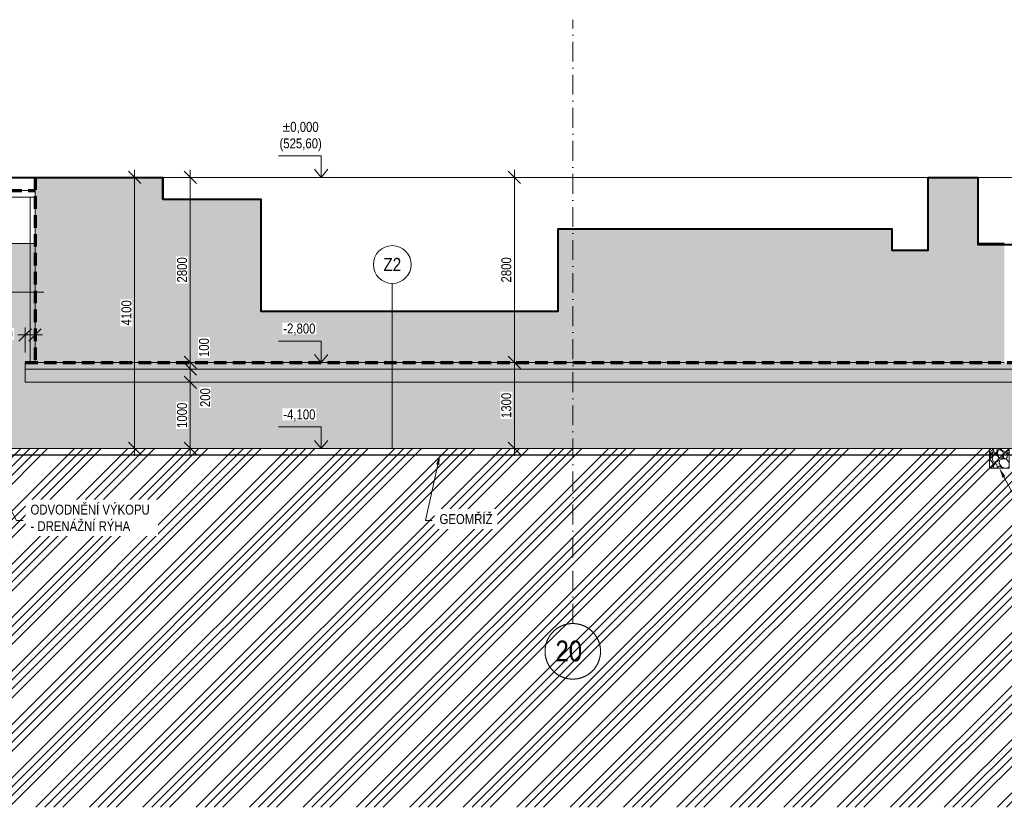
# Model space of a CAD drawing. Header units: millimetres. Extents: x -2694 to 670324, y -147023 to 76385.
# Tile 40 of 51: x 525232 to 540130, y -147023 to -135108. Entities that reach past the tile are written whole.
import ezdxf
from ezdxf import colors
from ezdxf.entities.mleader import LeaderData, LeaderLine
from ezdxf.math import Vec2, Vec3

# ---------------------------------------------------------------- set-up
doc = ezdxf.new("R2010")
doc.units = ezdxf.units.MM
doc.header["$LTSCALE"] = 10
for name, pattern in [('Carkovana 0.5x', [0.14, 0.1, -0.04]), ('Cerchovana 2x', [0.5, 0.3, -0.1, 0, -0.1]), ('DASHDOT', [25.4, 12.7, -6.35, 0, -6.35]), ('ČÁRKOVANÁ', [19.05, 12.7, -6.35])]:
    doc.linetypes.add(name, pattern=pattern)
doc.layers.get('0').update_dxf_attribs({"lineweight": 20})
doc.layers.get('Defpoints').update_dxf_attribs({"lineweight": 20})
for name, color, linetype, lineweight in [('_A_OSY_HPFM', 253, 'DASHDOT', 13), ('A_CARK', 72, 'ČÁRKOVANÁ', 20), ('A_KOTY', 7, 'Continuous', 13), ('A_LEGENDY', 21, 'Continuous', 13), ('A_TENKA', 4, 'Continuous', 20), ('A_TENKA_ZEMNI_PRACE', 31, 'Continuous', 20), ('A_TUCNA', 1, 'Continuous', 40)]:
    doc.layers.add(name, color=color, linetype=linetype, lineweight=lineweight)
doc.layers.add('A_SRAF', color=8, linetype='Continuous', lineweight=13, transparency=0.3)
doc.layers.add('A_SRAFY_ZB', color=7, linetype='Continuous', lineweight=13, true_color=0xc8c8c8, transparency=0.3)
doc.layers.add('Architektura obecně', color=7, linetype='Continuous')
doc.styles.add('KÓTY', font='ARIALN.TTF')
doc.linetypes.add('CIKCAK', pattern='A,0.00254,-5.08,[131,ltypeshp.shx,S=5.08,R=0,X=-5.08,Y=0],-10.16,[131,ltypeshp.shx,S=5.08,R=180,X=5.08,Y=0],-5.08', length=20.32254)
doc.dimstyles.new('INPROS - 75', dxfattribs={"dimscale": 75, "dimtxt": 2, "dimasz": 2.5, "dimexe": 1.5, "dimexo": 2, "dimtad": 1, "dimdec": 0, "dimrnd": 5, "dimtxsty": 'KÓTY', "dimblk": 'OBLIQUE', "dimcen": 2.5, "dimdle": 1.5, "dimadec": 0, "dimazin": 0, "dimtfac": 1, "dimtdec": 0, "dimtmove": 2, "dimatfit": 3, "dimldrblk": 'OBLIQUE', "dimfxl": 6, "dimfxlon": 1, "dimtfill": 1, "dimlwd": -1, "dimlwe": -1, "dimarcsym": 0})

# ---------------------------------------------------------------- blocks, each defined once
blk = doc.blocks.new('_Oblique')
at = {"color": 0, "linetype": 'ByBlock', "lineweight": -2}
blk.add_line((-0.5, -0.5), (0.5, 0.5), dxfattribs=at)
blk = doc.blocks.new('*D341')
at = {"layer": 'A_KOTY', "color": 0, "transparency": 16777216}
for p, q in [((527421, -137493), (526859, -137493)), ((526971, -137381), (526971, -141706)), ((527421, -141593), (526859, -141593))]:
    blk.add_line(p, q, dxfattribs=at)
at = {"layer": 'Defpoints', "color": 0, "transparency": 16777216}
for p in [(528356, -137493), (526971, -141593), (528356, -141593)]:
    blk.add_point(p, dxfattribs=at)
at = {"layer": 'A_KOTY', "color": 0, "transparency": 16777216, "xscale": 187.5, "yscale": 187.5, "zscale": 187.5}
for p, rotation in [((526971, -137493), 90), ((526971, -141593), 270)]:
    blk.add_blockref('_Oblique', p, dxfattribs=dict(at, rotation=rotation))
at = {"layer": 'A_KOTY', "color": 0, "transparency": 16777216, "insert": (526848, -139543), "char_height": 150, "attachment_point": 5, "rotation": 90, "style": 'KÓTY', "bg_fill": 3, "box_fill_scale": 1.1, "bg_fill_color": 256, "bg_fill_true_color": 13158600, "bg_fill_transparency": 0}
blk.add_mtext('4100', dxfattribs=at)
blk = doc.blocks.new('*D342')
at = {"layer": 'A_KOTY', "color": 0, "transparency": 16777216}
for p, q in [((528206, -137493), (527700, -137493)), ((527813, -137381), (527813, -140406)), ((528206, -140293), (527700, -140293))]:
    blk.add_line(p, q, dxfattribs=at)
at = {"layer": 'Defpoints', "color": 0, "transparency": 16777216}
for p in [(528356, -137493), (527813, -140293), (528356, -140293)]:
    blk.add_point(p, dxfattribs=at)
at = {"layer": 'A_KOTY', "color": 0, "transparency": 16777216, "xscale": 187.5, "yscale": 187.5, "zscale": 187.5}
for p, rotation in [((527813, -137493), 90), ((527813, -140293), 270)]:
    blk.add_blockref('_Oblique', p, dxfattribs=dict(at, rotation=rotation))
at = {"layer": 'A_KOTY', "color": 0, "transparency": 16777216, "insert": (527689, -138893), "char_height": 150, "attachment_point": 5, "rotation": 90, "style": 'KÓTY', "bg_fill": 3, "box_fill_scale": 1.1, "bg_fill_color": 256, "bg_fill_true_color": 13158600, "bg_fill_transparency": 0}
blk.add_mtext('2800', dxfattribs=at)
blk = doc.blocks.new('*D343')
at = {"layer": 'A_KOTY', "color": 0, "transparency": 16777216}
for p, q in [((527813, -140181), (527813, -140506)), ((528206, -140293), (527700, -140293)), ((527813, -140393), (527925, -140393))]:
    blk.add_line(p, q, dxfattribs=at)
at = {"layer": 'Defpoints', "color": 0, "transparency": 16777216}
for p in [(528356, -140293), (527813, -140393), (527813, -140393)]:
    blk.add_point(p, dxfattribs=at)
at = {"layer": 'A_KOTY', "color": 0, "transparency": 16777216, "xscale": 187.5, "yscale": 187.5, "zscale": 187.5, "rotation": 270}
blk.add_blockref('_Oblique', (527813, -140393), dxfattribs=at)
at = {"layer": 'A_KOTY', "color": 0, "transparency": 16777216, "insert": (528021, -140068), "char_height": 150, "attachment_point": 5, "rotation": 90, "style": 'KÓTY', "bg_fill": 3, "box_fill_scale": 1.1, "bg_fill_color": 256, "bg_fill_true_color": 13158600, "bg_fill_transparency": 0}
blk.add_mtext('100', dxfattribs=at)
at = {"layer": 'A_KOTY', "color": 0, "transparency": 16777216, "xscale": 187.5, "yscale": 187.5, "zscale": 187.5, "rotation": 90}
blk.add_blockref('_Oblique', (527813, -140293), dxfattribs=at)
blk = doc.blocks.new('*D344')
at = {"layer": 'A_KOTY', "color": 0, "transparency": 16777216}
for p, q in [((527813, -140281), (527813, -140706)), ((527813, -140393), (527925, -140393)), ((528263, -140593), (527700, -140593))]:
    blk.add_line(p, q, dxfattribs=at)
at = {"layer": 'Defpoints', "color": 0, "transparency": 16777216}
for p in [(527813, -140393), (527813, -140593), (529474, -140593)]:
    blk.add_point(p, dxfattribs=at)
at = {"layer": 'A_KOTY', "color": 0, "transparency": 16777216, "xscale": 187.5, "yscale": 187.5, "zscale": 187.5, "rotation": 90}
blk.add_blockref('_Oblique', (527813, -140393), dxfattribs=at)
at = {"layer": 'A_KOTY', "color": 0, "transparency": 16777216, "insert": (528040, -140825), "char_height": 150, "attachment_point": 5, "rotation": 90, "style": 'KÓTY', "bg_fill": 3, "box_fill_scale": 1.1, "bg_fill_color": 256, "bg_fill_true_color": 13158600, "bg_fill_transparency": 0}
blk.add_mtext('200', dxfattribs=at)
at = {"layer": 'A_KOTY', "color": 0, "transparency": 16777216, "xscale": 187.5, "yscale": 187.5, "zscale": 187.5, "rotation": 270}
blk.add_blockref('_Oblique', (527813, -140593), dxfattribs=at)
blk = doc.blocks.new('*D345')
at = {"layer": 'A_KOTY', "color": 0, "transparency": 16777216}
for p, q in [((527813, -140481), (527813, -141706)), ((528263, -140593), (527700, -140593)), ((528263, -141593), (527700, -141593))]:
    blk.add_line(p, q, dxfattribs=at)
at = {"layer": 'Defpoints', "color": 0, "transparency": 16777216}
for p in [(529474, -140593), (527813, -141593), (530074, -141593)]:
    blk.add_point(p, dxfattribs=at)
at = {"layer": 'A_KOTY', "color": 0, "transparency": 16777216, "xscale": 187.5, "yscale": 187.5, "zscale": 187.5}
for p, rotation in [((527813, -140593), 90), ((527813, -141593), 270)]:
    blk.add_blockref('_Oblique', p, dxfattribs=dict(at, rotation=rotation))
at = {"layer": 'A_KOTY', "color": 0, "transparency": 16777216, "insert": (527689, -141093), "char_height": 150, "attachment_point": 5, "rotation": 90, "style": 'KÓTY', "bg_fill": 3, "box_fill_scale": 1.1, "bg_fill_color": 256, "bg_fill_true_color": 13158600, "bg_fill_transparency": 0}
blk.add_mtext('1000', dxfattribs=at)
blk = doc.blocks.new('*D353')
at = {"layer": 'A_KOTY', "color": 0, "transparency": 16777216}
for p, q in [((533168, -137493), (532606, -137493)), ((532718, -137381), (532718, -140406)), ((533168, -140293), (532606, -140293))]:
    blk.add_line(p, q, dxfattribs=at)
at = {"layer": 'Defpoints', "color": 0, "transparency": 16777216}
for p in [(533380, -137493), (532718, -140293), (533380, -140293)]:
    blk.add_point(p, dxfattribs=at)
at = {"layer": 'A_KOTY', "color": 0, "transparency": 16777216, "xscale": 187.5, "yscale": 187.5, "zscale": 187.5}
for p, rotation in [((532718, -137493), 90), ((532718, -140293), 270)]:
    blk.add_blockref('_Oblique', p, dxfattribs=dict(at, rotation=rotation))
at = {"layer": 'A_KOTY', "color": 0, "transparency": 16777216, "insert": (532595, -138893), "char_height": 150, "attachment_point": 5, "rotation": 90, "style": 'KÓTY', "bg_fill": 3, "box_fill_scale": 1.1, "bg_fill_color": 256, "bg_fill_true_color": 13158600, "bg_fill_transparency": 0}
blk.add_mtext('2800', dxfattribs=at)
blk = doc.blocks.new('*D354')
at = {"layer": 'A_KOTY', "color": 0, "transparency": 16777216}
for p, q in [((532718, -140181), (532718, -141706)), ((532718, -140293), (532831, -140293)), ((532718, -141593), (532831, -141593))]:
    blk.add_line(p, q, dxfattribs=at)
at = {"layer": 'Defpoints', "color": 0, "transparency": 16777216}
for p in [(532718, -140293), (532718, -141593), (532718, -141593)]:
    blk.add_point(p, dxfattribs=at)
at = {"layer": 'A_KOTY', "color": 0, "transparency": 16777216, "xscale": 187.5, "yscale": 187.5, "zscale": 187.5}
for p, rotation in [((532718, -140293), 90), ((532718, -141593), 270)]:
    blk.add_blockref('_Oblique', p, dxfattribs=dict(at, rotation=rotation))
at = {"layer": 'A_KOTY', "color": 0, "transparency": 16777216, "insert": (532595, -140943), "char_height": 150, "attachment_point": 5, "rotation": 90, "style": 'KÓTY', "bg_fill": 3, "box_fill_scale": 1.1, "bg_fill_color": 256, "bg_fill_true_color": 13158600, "bg_fill_transparency": 0}
blk.add_mtext('1300', dxfattribs=at)
blk = doc.blocks.new('*D443')
at = {"layer": 'A_KOTY', "color": 0, "transparency": 16777216}
for p, q in [((525578, -139878), (525203, -139878)), ((525315, -140143), (525315, -139766)), ((525465, -140143), (525465, -139766))]:
    blk.add_line(p, q, dxfattribs=at)
at = {"layer": 'Defpoints', "color": 0, "transparency": 16777216}
for p in [(525315, -139878), (525315, -140293), (525465, -140293)]:
    blk.add_point(p, dxfattribs=at)
at = {"layer": 'A_KOTY', "color": 0, "transparency": 16777216, "xscale": 187.5, "yscale": 187.5, "zscale": 187.5, "rotation": 180}
blk.add_blockref('_Oblique', (525315, -139878), dxfattribs=at)
at = {"layer": 'A_KOTY', "color": 0, "transparency": 16777216, "xscale": 187.5, "yscale": 187.5, "zscale": 187.5}
blk.add_blockref('_Oblique', (525465, -139878), dxfattribs=at)
at = {"layer": 'A_KOTY', "color": 0, "transparency": 16777216, "insert": (524985, -139863), "char_height": 150, "attachment_point": 5, "style": 'KÓTY', "bg_fill": 3, "box_fill_scale": 1.1, "bg_fill_color": 256, "bg_fill_true_color": 13158600, "bg_fill_transparency": 0}
blk.add_mtext('150', dxfattribs=at)

msp = doc.modelspace()

# ---------------------------------------------------------------- hatches: boundary and pattern name
at = {"layer": 'A_SRAF'}
h = msp.add_hatch(dxfattribs=at)
h.set_pattern_fill('ANSI34', color=256, scale=30)
h.set_pattern_definition([(45, (0, 20145.7), (-404.1115, 404.1115), []), (45, (134.7, 20145.7), (-404.1115, 404.1115), []), (45, (269.4, 20145.7), (-404.1115, 404.1115), []), (45, (404.1, 20145.7), (-404.1115, 404.1115), [])])
h.paths.add_polyline_path([(563220, -138493.7), (559097.4, -138493.7), (558252.2, -140043.2), (556491, -140043.2), (555645.6, -141593.2), (524614.4, -141593.2), (523769, -140043.2), (522007.8, -140043.2), (521176.4, -138493.7), (517581.2, -138493.2), (517580, -147022.8), (563220, -147022.8)])
h = msp.add_hatch(dxfattribs=at)
h.set_pattern_fill('AR-CONC', color=256, scale=2)
h.paths.add_polyline_path([(556491, -140043.2), (558252.2, -140043.2), (558551.7, -139494.2), (559097.4, -138493.7), (554795, -138493.7), (554795, -140293.2), (554945, -140293.2), (554945, -140393.2), (554945, -140593.2), (525315, -140593.2), (525315, -140393.2), (525315, -140293.2), (525465, -140293.2), (525465, -138493.7), (521162.6, -138493.7), (521708.3, -139494.2), (522007.8, -140043.2), (523769, -140043.2), (524614.4, -141593.2), (555645.6, -141593.2)])
h = msp.add_hatch(dxfattribs=at)
h.set_pattern_fill('ANSI36', color=256, scale=16.5, angle=-1.27e-14)
h.paths.add_polyline_path([(554945, -140293.2), (554795, -140293.2), (540130, -140293.2), (525465, -140293.2), (525315, -140293.2), (525315, -140393.2), (554795, -140393.2), (554945, -140393.2)])
h = msp.add_hatch(dxfattribs=at)
h.set_pattern_fill('GRAVEL', color=256, scale=11, angle=-90)
h.paths.add_polyline_path([(554945, -140393.2), (554795, -140393.2), (525315, -140393.2), (525315, -140593.2), (554945, -140593.2)])
h = msp.add_hatch(dxfattribs=at)
h.set_pattern_fill('GRAVEL', color=256, scale=10, angle=-90)
h.set_pattern_definition([(138.0127875, (522469.232, 212648.986), (-2285.9999999, 2032.0000002), [34.17214, -3383.04836]), (94.969741, (522443.832, 212671.846), (254.00001447, -3047.9999988), [58.64047, -5805.40489]), (42.510447, (522438.752, 212730.266), (-2793.999999, -2540.0000011), [41.34815, -4093.47228]), (177.273689, (522375.252, 212829.326), (5079.99999997, -254.00000053), [53.40045, -5286.64374]), (202.833654, (522321.912, 212831.866), (3047.99999996, 1270.0000001), [52.36337, -5183.98077]), (267.273689, (522273.652, 212811.546), (254.00000053, 5079.99999997), [53.40045, -5286.64374]), (307.6942405, (522271.112, 212758.206), (-2540.0000002, 3301.99999985), [70.61937, -6991.31153]), (342.2553284, (522314.292, 212702.326), (5587.99999985, -1778.00000048), [66.67195, -6600.52566]), (31.4295656, (522377.792, 212682.006), (3301.99999982, 2032.0000003), [53.5813, -5304.55457]), (85.236358, (522423.512, 212709.946), (-254.0000004, -2794), [61.17133, -2997.3937]), (132.3974378, (522428.592, 212770.906), (-2794.0000001, 3047.9999999), [79.1078, -7831.67725]), (48.814075, (522372.712, 212577.866), (1524.0000001, 1777.9999999), [27.00045, -2673.05658]), (81.4692344, (522390.492, 212598.186), (-507.99999942, -3302.0000001), [51.3682, -5085.4639]), (135, (522398.11, 212648.99), (-254, 8e-14), [35.92093, -323.28931]), (113.19859, (522428.592, 212666.766), (508, -1270), [19.34413, -1915.06224]), (201.80141, (522420.97, 212684.546), (762, 254), [27.35656, -1340.4753]), (300.963757, (522395.57, 212674.386), (508, -762), [44.43197, -1436.62982]), (71.56505, (522418.43, 212636.286), (-254, -508), [32.12871, -771.08981]), (286.3895403, (522420.972, 212831.866), (762, -2540), [45.0088, -4455.88267]), (340.346176, (522433.672, 212788.686), (-2794, 1016.0000001), [37.7599, -3738.22157]), (203.19859, (522469.232, 212636.286), (1270, 508), [38.68801, -1895.71836]), (253.6104597, (522433.672, 212621.046), (761.9999998, 2540.00000005), [45.0088, -4455.88267]), (249.443955, (522263.492, 212831.866), (508, 1270), [43.40352, -2126.77343]), (204.7751406, (522248.252, 212791.226), (2793.9999993, 1270.0000015), [36.36721, -3600.35934]), (336.80141, (522215.232, 212633.746), (1270, -508), [38.68801, -1895.71836]), (287.3540246, (522250.792, 212618.506), (-1016.0000002, 3301.99999993), [42.57827, -4215.2376]), (339.443955, (522215.232, 212758.206), (-1270, 508), [21.70176, -2148.4752]), (11.309932, (522215.23, 212648.986), (1016, 254), [12.95146, -1282.1995]), (75.963757, (522227.93, 212651.526), (-254, -762), [52.36337, -994.90546]), (96.009006, (522240.632, 212702.326), (254.00000013, -2540), [48.5267, -4804.13649]), (213.690068, (522372.71, 212674.386), (508, 254), [36.63239, -879.17764]), (263.1572266, (522342.232, 212654.066), (-507.99999977, -4318.00000003), [63.95568, -6331.6009]), (330.945396, (522334.612, 212590.566), (-1778, 1016), [26.15082, -2588.93923]), (360, (522357.47, 212577.87), (254, 254), [15.24, -238.76]), (30.256437, (522248.252, 212707.406), (-1778.0000001, -1015.9999999), [35.2867, -3493.39408]), (318.0127875, (522278.732, 212725.186), (2285.9999999, -2032.0000002), [68.34429, -3348.87622]), (270, (522329.53, 212679.47), (254, -254), [66.04, -187.96]), (235.3048465, (522329.532, 212613.426), (-1777.9999986, -2540.00000096), [40.16096, -3975.93167]), (164.054604, (522306.672, 212580.406), (-1016, 254), [36.9829, -1812.165]), (117.6459754, (522271.112, 212590.566), (-2539.99999966, 4826.00000018), [60.21451, -5961.24644]), (85.4260787, (522243.172, 212643.906), (254, 3302), [63.70295, -6306.58465])])
h.paths.add_polyline_path([(540205, -141893.2), (540205, -141593.2), (539905, -141593.2), (539905, -141893.2)])
at = {"layer": 'A_SRAFY_ZB', "linetype": 'Continuous', "lineweight": -3}
msp.add_hatch(color=256, dxfattribs=at).paths.add_polyline_path([(538430, -138273.2), (533380, -138273.2), (533380, -139518.2), (528880, -139518.2), (528880, -137823.2), (527400, -137823.2), (527400, -137493.2), (525465, -137493.2), (525465, -140293.2), (540130, -140293.2), (540130, -138488.3), (539730, -138488.3), (539730, -137493.2), (538980, -137493.2), (538980, -138593.2), (538430, -138593.2)], flags=0)

# ---------------------------------------------------------------- linework, layer by layer
at = {"layer": '_A_OSY_HPFM', "linetype": 'Cerchovana 2x', "ltscale": 100, "transparency": 33554687}
msp.add_line((533600.6, -144243.5), (533600.6, -135108.3), dxfattribs=at)
at = {"layer": '_A_OSY_HPFM', "linetype": 'Cerchovana 2x', "ltscale": 1000, "transparency": 33554687}
msp.add_circle((533600.6, -144663.5), 420, dxfattribs=at)
at = {"layer": 'A_CARK', "color": 1, "lineweight": 70, "ltscale": 1.5}
for points in [[(525465, -137493.2), (525465, -140293.2)], [(517580, -137693.2), (522580, -137693.2), (522580, -138143.2), (523930, -138143.2), (523930, -137693.2), (525465, -137693.2)], [(525315, -140293.2), (554945, -140293.2)]]:
    msp.add_lwpolyline(points, dxfattribs=at)
at = {"layer": 'A_CARK', "linetype": 'CIKCAK', "lineweight": 15, "ltscale": 0.4}
msp.add_lwpolyline([(525390, -140293.2), (525390, -137793.2)], dxfattribs=at)
at = {"layer": 'A_CARK', "color": 6, "linetype": 'CIKCAK', "lineweight": 30, "ltscale": 0.7}
msp.add_lwpolyline([(524614.4, -141692.7), (555645.6, -141693.2)], dxfattribs=at)
at = {"layer": 'A_KOTY'}
for p, q in [((529792.2, -137168.9), (529792.2, -137493.2)), ((529792.2, -137493.2), (529691.5, -137371.9)), ((529792.2, -137493.2), (529691.5, -137371.9)), ((529792.2, -137493.2), (529892.9, -137371.9)), ((529792.2, -139968.9), (529792.2, -140293.2)), ((529792.2, -140293.2), (529691.5, -140171.9)), ((529792.2, -140293.2), (529691.5, -140171.9)), ((529792.2, -140293.2), (529892.9, -140171.9)), ((529792.2, -141268.9), (529792.2, -141593.2)), ((529792.2, -141593.2), (529691.5, -141471.9)), ((529792.2, -141593.2), (529691.5, -141471.9)), ((529792.2, -141593.2), (529892.9, -141471.9))]:
    msp.add_line(p, q, dxfattribs=at)
for points in [[(529792.2, -137168.9), (529148, -137168.9)], [(530870, -139097.3), (530870, -141602.5)], [(524602.5, -139231.5), (525598.8, -139231.5)], [(529792.2, -139968.9), (529148, -139968.9)], [(529792.2, -141268.9), (529148, -141268.9)]]:
    msp.add_lwpolyline(points, dxfattribs=at)
msp.add_circle((530870, -138811.6), 285.7, dxfattribs=at)
at = {"layer": 'A_TENKA'}
for p, q in [((525465, -137493.2), (525465, -140293.2)), ((527400, -137493.2), (525465, -137493.2)), ((527388.8, -137823.2), (527388.8, -137493.2)), ((527400, -137823.2), (527400, -137493.2)), ((538980, -137493.2), (538980, -138593.2)), ((539730, -137493.2), (538980, -137493.2)), ((539730, -138488.3), (539730, -137493.2)), ((528880, -137823.2), (527400, -137823.2)), ((528880, -139518.2), (528880, -137823.2)), ((533380, -138273.2), (533380, -139518.2)), ((538430, -138273.2), (533380, -138273.2)), ((538430, -138593.2), (538430, -138273.2)), ((540130, -138488.3), (539730, -138488.3)), ((539730, -138509.1), (540130, -138509.1)), ((538980, -138593.2), (538430, -138593.2)), ((533380, -139518.2), (528880, -139518.2)), ((525465, -140293.2), (540130, -140293.2))]:
    msp.add_line(p, q, dxfattribs=at)
for points in [[(525465, -137493.2), (517580, -137493.2), (604650.5, -137493.2)], [(525465, -137493.2), (523680, -137493.2), (523680, -137693.2), (525465, -137693.2)], [(523930, -137693.2), (523930, -137793.2), (525465, -137793.2)], [(525465, -140293.2), (525315, -140293.2), (525315, -140393.2), (554795, -140393.2), (554945, -140393.2), (554945, -140293.2), (554795, -140293.2)]]:
    msp.add_lwpolyline(points, dxfattribs=at)
at = {"layer": 'A_TENKA_ZEMNI_PRACE'}
for points in [[(521176.4, -138493.7), (525465, -138493.7)], [(525315, -140393.2), (525315, -140593.2), (554945, -140593.2), (554945, -140393.2)], [(539905, -141593.2), (539905, -141893.2), (540205, -141893.2), (540205, -141593.2)]]:
    msp.add_lwpolyline(points, dxfattribs=at)
at = {"layer": 'A_TENKA_ZEMNI_PRACE', "linetype": 'Continuous', "transparency": 33554687}
msp.add_lwpolyline([(524614.4, -141593.2), (555645.6, -141593.2)], dxfattribs=at)
at = {"layer": 'A_TUCNA', "color": 23}
msp.add_lwpolyline([(517580, -137493.2), (522880, -137493.2), (522880, -137893.2), (523680, -137893.2), (523680, -137493.2), (527400, -137493.2), (527400, -137823.2), (528880, -137823.2), (528880, -139518.2), (533380, -139518.2), (533380, -138273.2), (538430, -138273.2), (538430, -138593.2), (538980, -138593.2), (538980, -137493.2), (539730, -137493.2), (539730, -138509.1), (540530, -138509.1)], dxfattribs=at)
at = {"layer": 'Architektura obecně', "color": 250, "linetype": 'Carkovana 0.5x', "lineweight": -3, "true_color": 0x3b3b3b, "transparency": 33554687}
msp.add_line((539730, -138509.1), (539730, -138488.3), dxfattribs=at)

# ---------------------------------------------------------------- texts
at = {"layer": '_A_OSY_HPFM', "linetype": 'Cerchovana 2x', "ltscale": 1000, "transparency": 33554687, "style": 'KÓTY'}
msp.add_text('20', height=315, dxfattribs=at).set_placement((533339.8, -144815.7))

# ---------------------------------------------------------------- next in the draw order: texts
at = {"layer": 'A_KOTY', "char_height": 150, "attachment_point": 5, "style": 'KÓTY', "bg_fill": 3, "box_fill_scale": 1.1, "bg_fill_color": 256, "bg_fill_true_color": 13158600, "bg_fill_transparency": 0}
for s, insert in [('\\A1;%%P0,000\\P(525,60)', (529483, -136877.1)), ('\\A1;-2,800', (529463.4, -139793.8))]:
    msp.add_mtext(s, dxfattribs=dict(at, insert=insert))
at = {"layer": 'A_KOTY', "insert": (530870, -138811.6), "char_height": 200, "attachment_point": 5, "style": 'KÓTY', "bg_fill": 3, "box_fill_scale": 1.25, "bg_fill_color": 256, "bg_fill_transparency": 0}
msp.add_mtext('\\A1;Z2', dxfattribs=at)

# ---------------------------------------------------------------- next in the draw order: dimensions: what is measured, and where the dimension line sits
at = {"layer": 'A_KOTY'}
for base, p1, p2, picture, middle in [((526971.2, -141593.2), (528356.3, -137493.2), (528356.3, -141593.2), '*D341', (526847.7, -139543.2)), ((532718.4, -140293.2), (533380, -137493.2), (533380, -140293.2), '*D353', (532595, -138893.2))]:
    dim = msp.add_linear_dim(base=base, p1=p1, p2=p2, angle=90, dimstyle='INPROS - 75', dxfattribs=at)
    dim.commit()
    dim.dimension.update_dxf_attribs({"geometry": picture, "text_midpoint": middle})
dim = msp.add_linear_dim(base=(525315, -139878.4), p1=(525465, -140293.2), p2=(525315, -140293.2), dimstyle='INPROS - 75', dxfattribs=at)
dim.commit()
dim.dimension.update_dxf_attribs({"geometry": '*D443', "text_midpoint": (524985.5, -139863), "dimtype": 160})

# ---------------------------------------------------------------- next in the draw order: leaders
at = {"layer": 'A_LEGENDY'}
ml = msp.add_multileader_mtext('Standard', dxfattribs=at)
ml.set_content('GEOMŘÍŽ', color=256, style='KÓTY')
ml.set_leader_properties(color=256, linetype='Continuous', lineweight=-1)
ml.build(insert=Vec2(0, 0))
ml.multileader.update_dxf_attribs({"text_left_attachment_type": 2, "text_right_attachment_type": 2, "dogleg_length": 66.7, "arrow_head_size": 150})
ctx = ml.context
ctx.base_point, ctx.char_height, ctx.arrow_head_size, ctx.landing_gap_size, ctx.plane_origin = Vec3(531471.7, -142683.2), 150, 150, 112.5, Vec3(535163.7, -136895.1)
ctx.left_attachment, ctx.right_attachment = 2, 2
notes = []
notes.append((ctx, [(0, (1, 1, 0), (531371.7, -142683.2), (1, 0), 100, [(0, [(531589.1, -141692.9)], 0, [])])]))
ctx.mtext.insert, ctx.mtext.rotation, ctx.mtext.defined_height, ctx.mtext.flow_direction = Vec3(531584.2, -142587.4), 6.2831853, 238.9, 5
ctx.mtext.has_bg_fill, ctx.mtext.bg_color, ctx.mtext.bg_scale_factor, ctx.mtext.bg_transparency, ctx.mtext.use_window_bg_color = 1, -1027028792, 1.5, 0, 1
ml = msp.add_multileader_mtext('Standard', dxfattribs=at)
ml.set_content('ODVODNĚNÍ VÝKOPU \\P- DRENÁŽNÍ RÝHA', color=256, style='KÓTY')
ml.set_leader_properties(color=256, linetype='Continuous', lineweight=-1)
ml.build(insert=Vec2(0, 0))
ml.multileader.update_dxf_attribs({"text_left_attachment_type": 2, "text_right_attachment_type": 2, "dogleg_length": 66.7, "arrow_head_size": 150})
ctx = ml.context
ctx.base_point, ctx.char_height, ctx.arrow_head_size, ctx.landing_gap_size, ctx.plane_origin = Vec3(525283, -142683.7), 150, 150, 112.5, Vec3(528975, -136895.6)
ctx.left_attachment, ctx.right_attachment = 2, 2
notes.append((ctx, [(0, (1, 1, 0), (525183, -142683.7), (1, 0), 100, [(0, [(524764.4, -141893.2)], 0, [])])]))
ctx.mtext.insert, ctx.mtext.rotation, ctx.mtext.defined_height, ctx.mtext.flow_direction = Vec3(525395.5, -142444.7), 6.2831853, 238.9, 5
ctx.mtext.has_bg_fill, ctx.mtext.bg_color, ctx.mtext.bg_scale_factor, ctx.mtext.bg_transparency, ctx.mtext.use_window_bg_color = 1, -1027028792, 1.5, 0, 1
ml = msp.add_multileader_mtext('Standard', dxfattribs=at)
ml.set_content('ODVODNĚNÍ VÝKOPU \\P- DRENÁŽNÍ RÝHA', color=256, style='KÓTY')
ml.set_leader_properties(color=256, linetype='Continuous', lineweight=-1)
ml.build(insert=Vec2(0, 0))
ml.multileader.update_dxf_attribs({"text_left_attachment_type": 2, "text_right_attachment_type": 2, "dogleg_length": 66.7, "arrow_head_size": 150})
ctx = ml.context
ctx.base_point, ctx.char_height, ctx.arrow_head_size, ctx.landing_gap_size, ctx.plane_origin = Vec3(540573.6, -142683.7), 150, 150, 112.5, Vec3(544265.6, -136895.6)
ctx.left_attachment, ctx.right_attachment = 2, 2
notes.append((ctx, [(0, (1, 1, 0), (540473.6, -142683.7), (1, 0), 100, [(0, [(540055, -141893.2)], 0, [])])]))
ctx.mtext.insert, ctx.mtext.rotation, ctx.mtext.defined_height, ctx.mtext.flow_direction = Vec3(540686.1, -142444.7), 6.2831853, 238.9, 5
ctx.mtext.has_bg_fill, ctx.mtext.bg_color, ctx.mtext.bg_scale_factor, ctx.mtext.bg_transparency, ctx.mtext.use_window_bg_color = 1, -1027028792, 1.5, 0, 1
for ctx, leaders in notes:
    for number, flags, end, landing, length, lines in leaders:
        leader = LeaderData()
        leader.index, (leader.has_last_leader_line, leader.has_dogleg_vector, leader.attachment_direction) = number, flags
        leader.last_leader_point, leader.dogleg_vector, leader.dogleg_length = Vec3(end), Vec3(landing), length
        for number, points, colour, breaks in lines:
            line = LeaderLine()
            line.index, line.vertices, line.color, line.breaks = number, Vec3.list(points), colors.encode_raw_color(colour), breaks
            leader.lines.append(line)
        ctx.leaders.append(leader)

# ---------------------------------------------------------------- next in the draw order: dimensions: what is measured, and where the dimension line sits
at = {"layer": 'A_KOTY'}
for base, p1, p2, picture, middle in [((527812.7, -140293.2), (528356.3, -137493.2), (528356.3, -140293.2), '*D342', (527689.2, -138893.2)), ((532718.4, -141593.2), (532718.4, -140293.2), (532718.4, -141593.2), '*D354', (532595, -140943.2))]:
    dim = msp.add_linear_dim(base=base, p1=p1, p2=p2, angle=90, dimstyle='INPROS - 75', dxfattribs=at)
    dim.commit()
    dim.dimension.update_dxf_attribs({"geometry": picture, "text_midpoint": middle})

# ---------------------------------------------------------------- next in the draw order: dimensions: what is measured, and where the dimension line sits
dim = msp.add_linear_dim(base=(527812.7, -140393.2), p1=(528356.3, -140293.2), p2=(527812.7, -140393.2), angle=90, dimstyle='INPROS - 75', dxfattribs=at)
dim.commit()
dim.dimension.update_dxf_attribs({"geometry": '*D343', "text_midpoint": (528021.2, -140068.4), "dimtype": 160})

# ---------------------------------------------------------------- next in the draw order: dimensions: what is measured, and where the dimension line sits
dim = msp.add_linear_dim(base=(527812.7, -140593.2), p1=(527812.7, -140393.2), p2=(529473.8, -140593.2), angle=90, dimstyle='INPROS - 75', dxfattribs=at)
dim.commit()
dim.dimension.update_dxf_attribs({"geometry": '*D344', "text_midpoint": (528040.3, -140824.7), "dimtype": 160})

# ---------------------------------------------------------------- next in the draw order: dimensions: what is measured, and where the dimension line sits
dim = msp.add_linear_dim(base=(527812.7, -141593.2), p1=(529473.8, -140593.2), p2=(530074.4, -141593.2), angle=90, dimstyle='INPROS - 75', dxfattribs=at)
dim.commit()
dim.dimension.update_dxf_attribs({"geometry": '*D345', "text_midpoint": (527689.2, -141093.2)})

# ---------------------------------------------------------------- next in the draw order: texts
at = {"layer": 'A_KOTY', "insert": (529463.4, -141093.8), "char_height": 150, "attachment_point": 5, "style": 'KÓTY', "bg_fill": 3, "box_fill_scale": 1.1, "bg_fill_color": 256, "bg_fill_true_color": 13158600, "bg_fill_transparency": 0}
msp.add_mtext('\\A1;-4,100', dxfattribs=at)

doc.saveas('drawing.dxf')
